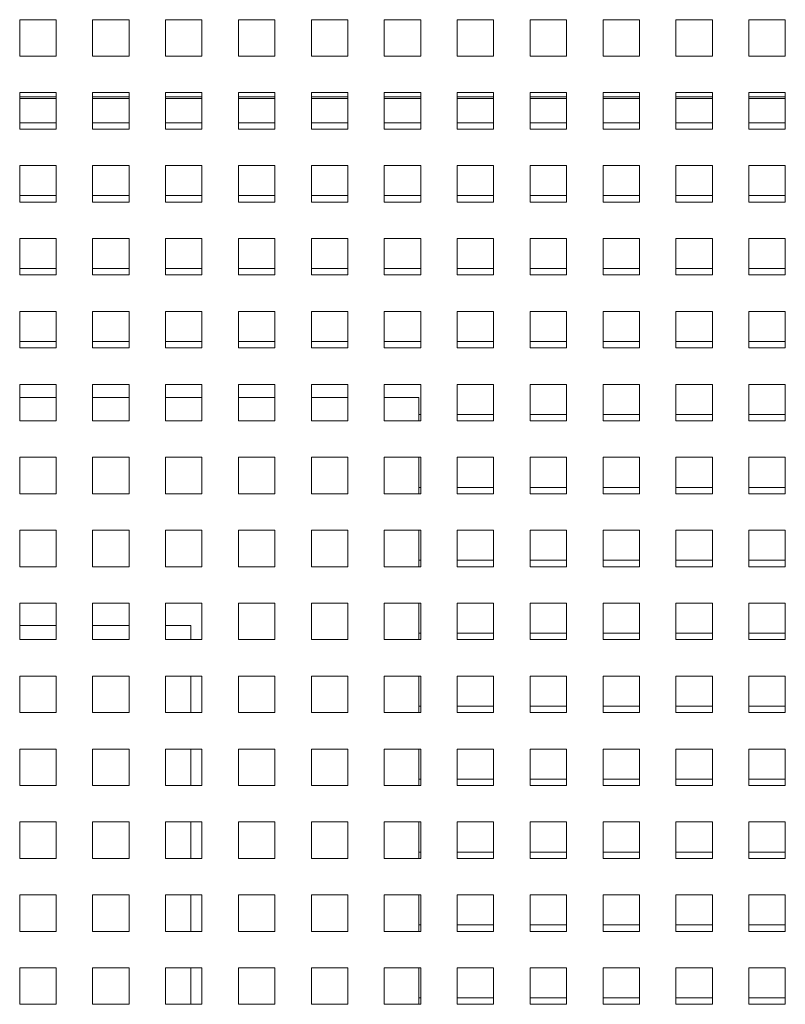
# Paper-space layout '2' of a CAD drawing. Header units: inches. Extents: x 1 to 109, y 1 to 85.
# Tile 12 of 136: x 53.86 to 57.36, y 19.4 to 23.9. Entities that reach past the tile are written whole.
import ezdxf

# ---------------------------------------------------------------- set-up
doc = ezdxf.new("R2010")
doc.units = ezdxf.units.IN
doc.header["$MEASUREMENT"] = 0

psp = doc.layouts.new('2')

# ---------------------------------------------------------------- linework, layer by layer
at = {"color": 7, "linetype": 'Continuous', "lineweight": 15, "ltscale": 5}
for p, q in [((54.0284, 23.9038), (53.8617, 23.9038)), ((53.8617, 23.9038), (53.8617, 23.7371)), ((54.0284, 23.7371), (54.0284, 23.9038)), ((54.3617, 23.9038), (54.1951, 23.9038)), ((54.1951, 23.9038), (54.1951, 23.7371)), ((54.3617, 23.7371), (54.3617, 23.9038)), ((54.6951, 23.9038), (54.5284, 23.9038)), ((54.5284, 23.9038), (54.5284, 23.7371)), ((54.6951, 23.7371), (54.6951, 23.9038)), ((55.0284, 23.9038), (54.8617, 23.9038)), ((54.8617, 23.9038), (54.8617, 23.7371)), ((55.0284, 23.7371), (55.0284, 23.9038)), ((55.3617, 23.9038), (55.1951, 23.9038)), ((55.1951, 23.9038), (55.1951, 23.7371)), ((55.3617, 23.7371), (55.3617, 23.9038)), ((55.6951, 23.9038), (55.5284, 23.9038)), ((55.5284, 23.9038), (55.5284, 23.7371)), ((55.6951, 23.7371), (55.6951, 23.9038)), ((56.0284, 23.9038), (55.8617, 23.9038)), ((55.8617, 23.9038), (55.8617, 23.7371)), ((56.0284, 23.7371), (56.0284, 23.9038)), ((56.3617, 23.9038), (56.1951, 23.9038)), ((56.1951, 23.9038), (56.1951, 23.7371)), ((56.3617, 23.7371), (56.3617, 23.9038)), ((56.6951, 23.9038), (56.5284, 23.9038)), ((56.5284, 23.9038), (56.5284, 23.7371)), ((56.6951, 23.7371), (56.6951, 23.9038)), ((57.0284, 23.9038), (56.8617, 23.9038)), ((56.8617, 23.9038), (56.8617, 23.7371)), ((57.0284, 23.7371), (57.0284, 23.9038)), ((57.3617, 23.9038), (57.1951, 23.9038)), ((57.1951, 23.9038), (57.1951, 23.7371)), ((57.3617, 23.7371), (57.3617, 23.9038)), ((53.8617, 23.7371), (54.0284, 23.7371)), ((54.1951, 23.7371), (54.3617, 23.7371)), ((54.5284, 23.7371), (54.6951, 23.7371)), ((54.8617, 23.7371), (55.0284, 23.7371)), ((55.1951, 23.7371), (55.3617, 23.7371)), ((55.5284, 23.7371), (55.6951, 23.7371)), ((55.8617, 23.7371), (56.0284, 23.7371)), ((56.1951, 23.7371), (56.3617, 23.7371)), ((56.5284, 23.7371), (56.6951, 23.7371)), ((56.8617, 23.7371), (57.0284, 23.7371)), ((57.1951, 23.7371), (57.3617, 23.7371)), ((54.0284, 23.5704), (53.8617, 23.5704)), ((53.8617, 23.5704), (53.8617, 23.4038)), ((53.8617, 23.5429), (54.0284, 23.5429)), ((54.0284, 23.4038), (54.0284, 23.5704)), ((54.3617, 23.5704), (54.1951, 23.5704)), ((54.1951, 23.5704), (54.1951, 23.4038)), ((54.1951, 23.5429), (54.3617, 23.5429)), ((54.3617, 23.4038), (54.3617, 23.5704)), ((54.6951, 23.5704), (54.5284, 23.5704)), ((54.5284, 23.5704), (54.5284, 23.4038)), ((54.5284, 23.5429), (54.6951, 23.5429)), ((54.6951, 23.4038), (54.6951, 23.5704)), ((55.0284, 23.5704), (54.8617, 23.5704)), ((54.8617, 23.5704), (54.8617, 23.4038)), ((54.8617, 23.5429), (55.0284, 23.5429)), ((55.0284, 23.4038), (55.0284, 23.5704)), ((55.3617, 23.5704), (55.1951, 23.5704)), ((55.1951, 23.5704), (55.1951, 23.4038)), ((55.1951, 23.5429), (55.3617, 23.5429)), ((55.3617, 23.4038), (55.3617, 23.5704)), ((55.6951, 23.5704), (55.5284, 23.5704)), ((55.5284, 23.5704), (55.5284, 23.4038)), ((55.5284, 23.5429), (55.6951, 23.5429)), ((55.6951, 23.4038), (55.6951, 23.5704)), ((56.0284, 23.5704), (55.8617, 23.5704)), ((55.8617, 23.5704), (55.8617, 23.4038)), ((55.8617, 23.5429), (56.0284, 23.5429)), ((56.0284, 23.4038), (56.0284, 23.5704)), ((56.3617, 23.5704), (56.1951, 23.5704)), ((56.1951, 23.5704), (56.1951, 23.4038)), ((56.1951, 23.5429), (56.3617, 23.5429)), ((56.3617, 23.4038), (56.3617, 23.5704)), ((56.6951, 23.5704), (56.5284, 23.5704)), ((56.5284, 23.5704), (56.5284, 23.4038)), ((56.5284, 23.5429), (56.6951, 23.5429)), ((56.6951, 23.4038), (56.6951, 23.5704)), ((57.0284, 23.5704), (56.8617, 23.5704)), ((56.8617, 23.5704), (56.8617, 23.4038)), ((56.8617, 23.5429), (57.0284, 23.5429)), ((57.0284, 23.4038), (57.0284, 23.5704)), ((57.3617, 23.5704), (57.1951, 23.5704)), ((57.1951, 23.5704), (57.1951, 23.4038)), ((57.1951, 23.5429), (57.3617, 23.5429)), ((57.3617, 23.4038), (57.3617, 23.5704)), ((53.8617, 23.4038), (54.0284, 23.4038)), ((54.0284, 23.4329), (53.8619, 23.4329)), ((53.8619, 23.4329), (53.8619, 23.4038)), ((54.1951, 23.4038), (54.3617, 23.4038)), ((54.3617, 23.4329), (54.1952, 23.4329)), ((54.1952, 23.4329), (54.1952, 23.4038)), ((54.5284, 23.4038), (54.6951, 23.4038)), ((54.6951, 23.4329), (54.5286, 23.4329)), ((54.5286, 23.4329), (54.5286, 23.4038)), ((54.8617, 23.4038), (55.0284, 23.4038)), ((55.0284, 23.4329), (54.8619, 23.4329)), ((54.8619, 23.4329), (54.8619, 23.4038)), ((55.1951, 23.4038), (55.3617, 23.4038)), ((55.3617, 23.4329), (55.1952, 23.4329)), ((55.1952, 23.4329), (55.1952, 23.4038)), ((55.5284, 23.4038), (55.6951, 23.4038)), ((55.6951, 23.4329), (55.5286, 23.4329)), ((55.5286, 23.4329), (55.5286, 23.4038)), ((55.8617, 23.4038), (56.0284, 23.4038)), ((56.0284, 23.4329), (55.8619, 23.4329)), ((55.8619, 23.4329), (55.8619, 23.4038)), ((56.1951, 23.4038), (56.3617, 23.4038)), ((56.3617, 23.4329), (56.1952, 23.4329)), ((56.1952, 23.4329), (56.1952, 23.4038)), ((56.5284, 23.4038), (56.6951, 23.4038)), ((56.6951, 23.4329), (56.5286, 23.4329)), ((56.5286, 23.4329), (56.5286, 23.4038)), ((56.8617, 23.4038), (57.0284, 23.4038)), ((57.0284, 23.4329), (56.8619, 23.4329)), ((56.8619, 23.4329), (56.8619, 23.4038)), ((57.1951, 23.4038), (57.3617, 23.4038)), ((57.3617, 23.4329), (57.1952, 23.4329)), ((57.1952, 23.4329), (57.1952, 23.4038)), ((54.0284, 23.2371), (53.8617, 23.2371)), ((53.8617, 23.2371), (53.8617, 23.0704)), ((54.0284, 23.0704), (54.0284, 23.2371)), ((54.3617, 23.2371), (54.1951, 23.2371)), ((54.1951, 23.2371), (54.1951, 23.0704)), ((54.3617, 23.0704), (54.3617, 23.2371)), ((54.6951, 23.2371), (54.5284, 23.2371)), ((54.5284, 23.2371), (54.5284, 23.0704)), ((54.6951, 23.0704), (54.6951, 23.2371)), ((55.0284, 23.2371), (54.8617, 23.2371)), ((54.8617, 23.2371), (54.8617, 23.0704)), ((55.0284, 23.0704), (55.0284, 23.2371)), ((55.3617, 23.2371), (55.1951, 23.2371)), ((55.1951, 23.2371), (55.1951, 23.0704)), ((55.3617, 23.0704), (55.3617, 23.2371)), ((55.6951, 23.2371), (55.5284, 23.2371)), ((55.5284, 23.2371), (55.5284, 23.0704)), ((55.6951, 23.0704), (55.6951, 23.2371)), ((56.0284, 23.2371), (55.8617, 23.2371)), ((55.8617, 23.2371), (55.8617, 23.0704)), ((56.0284, 23.0704), (56.0284, 23.2371)), ((56.3617, 23.2371), (56.1951, 23.2371)), ((56.1951, 23.2371), (56.1951, 23.0704)), ((56.3617, 23.0704), (56.3617, 23.2371)), ((56.6951, 23.2371), (56.5284, 23.2371)), ((56.5284, 23.2371), (56.5284, 23.0704)), ((56.6951, 23.0704), (56.6951, 23.2371)), ((57.0284, 23.2371), (56.8617, 23.2371)), ((56.8617, 23.2371), (56.8617, 23.0704)), ((57.0284, 23.0704), (57.0284, 23.2371)), ((57.3617, 23.2371), (57.1951, 23.2371)), ((57.1951, 23.2371), (57.1951, 23.0704)), ((57.3617, 23.0704), (57.3617, 23.2371)), ((54.0284, 23.0996), (53.8619, 23.0996)), ((53.8619, 23.0996), (53.8619, 23.0704)), ((54.3617, 23.0996), (54.1952, 23.0996)), ((54.1952, 23.0996), (54.1952, 23.0704)), ((54.6951, 23.0996), (54.5286, 23.0996)), ((54.5286, 23.0996), (54.5286, 23.0704)), ((55.0284, 23.0996), (54.8619, 23.0996)), ((54.8619, 23.0996), (54.8619, 23.0704)), ((55.3617, 23.0996), (55.1952, 23.0996)), ((55.1952, 23.0996), (55.1952, 23.0704)), ((55.6951, 23.0996), (55.5286, 23.0996)), ((55.5286, 23.0996), (55.5286, 23.0704)), ((56.0284, 23.0996), (55.8619, 23.0996)), ((55.8619, 23.0996), (55.8619, 23.0704)), ((56.3617, 23.0996), (56.1952, 23.0996)), ((56.1952, 23.0996), (56.1952, 23.0704)), ((56.6951, 23.0996), (56.5286, 23.0996)), ((56.5286, 23.0996), (56.5286, 23.0704)), ((57.0284, 23.0996), (56.8619, 23.0996)), ((56.8619, 23.0996), (56.8619, 23.0704)), ((57.3617, 23.0996), (57.1952, 23.0996)), ((57.1952, 23.0996), (57.1952, 23.0704)), ((53.8617, 23.0704), (54.0284, 23.0704)), ((54.1951, 23.0704), (54.3617, 23.0704)), ((54.5284, 23.0704), (54.6951, 23.0704)), ((54.8617, 23.0704), (55.0284, 23.0704)), ((55.1951, 23.0704), (55.3617, 23.0704)), ((55.5284, 23.0704), (55.6951, 23.0704)), ((55.8617, 23.0704), (56.0284, 23.0704)), ((56.1951, 23.0704), (56.3617, 23.0704)), ((56.5284, 23.0704), (56.6951, 23.0704)), ((56.8617, 23.0704), (57.0284, 23.0704)), ((57.1951, 23.0704), (57.3617, 23.0704)), ((54.0284, 22.9038), (53.8617, 22.9038)), ((53.8617, 22.9038), (53.8617, 22.7371)), ((54.0284, 22.7371), (54.0284, 22.9038)), ((54.3617, 22.9038), (54.1951, 22.9038)), ((54.1951, 22.9038), (54.1951, 22.7371)), ((54.3617, 22.7371), (54.3617, 22.9038)), ((54.6951, 22.9038), (54.5284, 22.9038)), ((54.5284, 22.9038), (54.5284, 22.7371)), ((54.6951, 22.7371), (54.6951, 22.9038)), ((55.0284, 22.9038), (54.8617, 22.9038)), ((54.8617, 22.9038), (54.8617, 22.7371)), ((55.0284, 22.7371), (55.0284, 22.9038)), ((55.3617, 22.9038), (55.1951, 22.9038)), ((55.1951, 22.9038), (55.1951, 22.7371)), ((55.3617, 22.7371), (55.3617, 22.9038)), ((55.6951, 22.9038), (55.5284, 22.9038)), ((55.5284, 22.9038), (55.5284, 22.7371)), ((55.6951, 22.7371), (55.6951, 22.9038)), ((56.0284, 22.9038), (55.8617, 22.9038)), ((55.8617, 22.9038), (55.8617, 22.7371)), ((56.0284, 22.7371), (56.0284, 22.9038)), ((56.3617, 22.9038), (56.1951, 22.9038)), ((56.1951, 22.9038), (56.1951, 22.7371)), ((56.3617, 22.7371), (56.3617, 22.9038)), ((56.6951, 22.9038), (56.5284, 22.9038)), ((56.5284, 22.9038), (56.5284, 22.7371)), ((56.6951, 22.7371), (56.6951, 22.9038)), ((57.0284, 22.9038), (56.8617, 22.9038)), ((56.8617, 22.9038), (56.8617, 22.7371)), ((57.0284, 22.7371), (57.0284, 22.9038)), ((57.3617, 22.9038), (57.1951, 22.9038)), ((57.1951, 22.9038), (57.1951, 22.7371)), ((57.3617, 22.7371), (57.3617, 22.9038)), ((53.8617, 22.7371), (54.0284, 22.7371)), ((53.8619, 22.7663), (53.8619, 22.7371)), ((54.0284, 22.7663), (53.8619, 22.7663)), ((54.1951, 22.7371), (54.3617, 22.7371)), ((54.1952, 22.7663), (54.1952, 22.7371)), ((54.3617, 22.7663), (54.1952, 22.7663)), ((54.5284, 22.7371), (54.6951, 22.7371)), ((54.5286, 22.7663), (54.5286, 22.7371)), ((54.6951, 22.7663), (54.5286, 22.7663)), ((54.8617, 22.7371), (55.0284, 22.7371)), ((55.0284, 22.7663), (54.8619, 22.7663)), ((54.8619, 22.7663), (54.8619, 22.7371)), ((55.1951, 22.7371), (55.3617, 22.7371)), ((55.1952, 22.7663), (55.1952, 22.7371)), ((55.3617, 22.7663), (55.1952, 22.7663)), ((55.5284, 22.7371), (55.6951, 22.7371)), ((55.5286, 22.7663), (55.5286, 22.7371)), ((55.6951, 22.7663), (55.5286, 22.7663)), ((55.8617, 22.7371), (56.0284, 22.7371)), ((55.8619, 22.7663), (55.8619, 22.7371)), ((56.0284, 22.7663), (55.8619, 22.7663)), ((56.1951, 22.7371), (56.3617, 22.7371)), ((56.1952, 22.7663), (56.1952, 22.7371)), ((56.3617, 22.7663), (56.1952, 22.7663)), ((56.5284, 22.7371), (56.6951, 22.7371)), ((56.5286, 22.7663), (56.5286, 22.7371)), ((56.6951, 22.7663), (56.5286, 22.7663)), ((56.8617, 22.7371), (57.0284, 22.7371)), ((56.8619, 22.7663), (56.8619, 22.7371)), ((57.0284, 22.7663), (56.8619, 22.7663)), ((57.1951, 22.7371), (57.3617, 22.7371)), ((57.3617, 22.7663), (57.1952, 22.7663)), ((57.1952, 22.7663), (57.1952, 22.7371)), ((54.0284, 22.5704), (53.8617, 22.5704)), ((53.8617, 22.5704), (53.8617, 22.4038)), ((54.0284, 22.4038), (54.0284, 22.5704)), ((54.3617, 22.5704), (54.1951, 22.5704)), ((54.1951, 22.5704), (54.1951, 22.4038)), ((54.3617, 22.4038), (54.3617, 22.5704)), ((54.6951, 22.5704), (54.5284, 22.5704)), ((54.5284, 22.5704), (54.5284, 22.4038)), ((54.6951, 22.4038), (54.6951, 22.5704)), ((55.0284, 22.5704), (54.8617, 22.5704)), ((54.8617, 22.5704), (54.8617, 22.4038)), ((55.0284, 22.4038), (55.0284, 22.5704)), ((55.3617, 22.5704), (55.1951, 22.5704)), ((55.1951, 22.5704), (55.1951, 22.4038)), ((55.3617, 22.4038), (55.3617, 22.5704)), ((55.6951, 22.5704), (55.5284, 22.5704)), ((55.5284, 22.5704), (55.5284, 22.4038)), ((55.6951, 22.4038), (55.6951, 22.5704)), ((56.0284, 22.5704), (55.8617, 22.5704)), ((55.8617, 22.5704), (55.8617, 22.4038)), ((56.0284, 22.4038), (56.0284, 22.5704)), ((56.3617, 22.5704), (56.1951, 22.5704)), ((56.1951, 22.5704), (56.1951, 22.4038)), ((56.3617, 22.4038), (56.3617, 22.5704)), ((56.6951, 22.5704), (56.5284, 22.5704)), ((56.5284, 22.5704), (56.5284, 22.4038)), ((56.6951, 22.4038), (56.6951, 22.5704)), ((57.0284, 22.5704), (56.8617, 22.5704)), ((56.8617, 22.5704), (56.8617, 22.4038)), ((57.0284, 22.4038), (57.0284, 22.5704)), ((57.3617, 22.5704), (57.1951, 22.5704)), ((57.1951, 22.5704), (57.1951, 22.4038)), ((57.3617, 22.4038), (57.3617, 22.5704)), ((54.0284, 22.4329), (53.8619, 22.4329)), ((53.8619, 22.4329), (53.8619, 22.4038)), ((54.3617, 22.4329), (54.1952, 22.4329)), ((54.1952, 22.4329), (54.1952, 22.4038)), ((54.6951, 22.4329), (54.5286, 22.4329)), ((54.5286, 22.4329), (54.5286, 22.4038)), ((55.0284, 22.4329), (54.8619, 22.4329)), ((54.8619, 22.4329), (54.8619, 22.4038)), ((55.3617, 22.4329), (55.1952, 22.4329)), ((55.1952, 22.4329), (55.1952, 22.4038)), ((55.6951, 22.4329), (55.5286, 22.4329)), ((55.5286, 22.4329), (55.5286, 22.4038)), ((56.0284, 22.4329), (55.8619, 22.4329)), ((55.8619, 22.4329), (55.8619, 22.4038)), ((56.3617, 22.4329), (56.1952, 22.4329)), ((56.1952, 22.4329), (56.1952, 22.4038)), ((56.6951, 22.4329), (56.5286, 22.4329)), ((56.5286, 22.4329), (56.5286, 22.4038)), ((57.0284, 22.4329), (56.8619, 22.4329)), ((56.8619, 22.4329), (56.8619, 22.4038)), ((57.3617, 22.4329), (57.1952, 22.4329)), ((57.1952, 22.4329), (57.1952, 22.4038)), ((53.8617, 22.4038), (54.0284, 22.4038)), ((54.1951, 22.4038), (54.3617, 22.4038)), ((54.5284, 22.4038), (54.6951, 22.4038)), ((54.8617, 22.4038), (55.0284, 22.4038)), ((55.1951, 22.4038), (55.3617, 22.4038)), ((55.5284, 22.4038), (55.6951, 22.4038)), ((55.8617, 22.4038), (56.0284, 22.4038)), ((56.1951, 22.4038), (56.3617, 22.4038)), ((56.5284, 22.4038), (56.6951, 22.4038)), ((56.8617, 22.4038), (57.0284, 22.4038)), ((57.1951, 22.4038), (57.3617, 22.4038)), ((54.0284, 22.2371), (53.8617, 22.2371)), ((53.8617, 22.2371), (53.8617, 22.0704)), ((54.0284, 22.0704), (54.0284, 22.2371)), ((54.3617, 22.2371), (54.1951, 22.2371)), ((54.1951, 22.2371), (54.1951, 22.0704)), ((54.3617, 22.0704), (54.3617, 22.2371)), ((54.6951, 22.2371), (54.5284, 22.2371)), ((54.5284, 22.2371), (54.5284, 22.0704)), ((54.6951, 22.0704), (54.6951, 22.2371)), ((55.0284, 22.2371), (54.8617, 22.2371)), ((54.8617, 22.2371), (54.8617, 22.0704)), ((55.0284, 22.0704), (55.0284, 22.2371)), ((55.3617, 22.2371), (55.1951, 22.2371)), ((55.1951, 22.2371), (55.1951, 22.0704)), ((55.3617, 22.0704), (55.3617, 22.2371)), ((55.6951, 22.2371), (55.5284, 22.2371)), ((55.5284, 22.2371), (55.5284, 22.0704)), ((55.6951, 22.0704), (55.6951, 22.2371)), ((56.0284, 22.2371), (55.8617, 22.2371)), ((55.8617, 22.2371), (55.8617, 22.0704)), ((56.0284, 22.0704), (56.0284, 22.2371)), ((56.3617, 22.2371), (56.1951, 22.2371)), ((56.1951, 22.2371), (56.1951, 22.0704)), ((56.3617, 22.0704), (56.3617, 22.2371)), ((56.6951, 22.2371), (56.5284, 22.2371)), ((56.5284, 22.2371), (56.5284, 22.0704)), ((56.6951, 22.0704), (56.6951, 22.2371)), ((57.0284, 22.2371), (56.8617, 22.2371)), ((56.8617, 22.2371), (56.8617, 22.0704)), ((57.0284, 22.0704), (57.0284, 22.2371)), ((57.3617, 22.2371), (57.1951, 22.2371)), ((57.1951, 22.2371), (57.1951, 22.0704)), ((57.3617, 22.0704), (57.3617, 22.2371)), ((54.0284, 22.1763), (53.8617, 22.1763)), ((54.3617, 22.1763), (54.1951, 22.1763)), ((54.6951, 22.1763), (54.5284, 22.1763)), ((55.0284, 22.1763), (54.8617, 22.1763)), ((55.3617, 22.1763), (55.1951, 22.1763)), ((55.6859, 22.1763), (55.5284, 22.1763)), ((55.6859, 22.1763), (55.6859, 22.0704)), ((55.6951, 22.0996), (55.6859, 22.0996)), ((56.0284, 22.0996), (55.8619, 22.0996)), ((55.8619, 22.0996), (55.8619, 22.0704)), ((56.3617, 22.0996), (56.1952, 22.0996)), ((56.1952, 22.0996), (56.1952, 22.0704)), ((56.6951, 22.0996), (56.5286, 22.0996)), ((56.5286, 22.0996), (56.5286, 22.0704)), ((57.0284, 22.0996), (56.8619, 22.0996)), ((56.8619, 22.0996), (56.8619, 22.0704)), ((57.3617, 22.0996), (57.1952, 22.0996)), ((57.1952, 22.0996), (57.1952, 22.0704)), ((53.8617, 22.0704), (54.0284, 22.0704)), ((54.1951, 22.0704), (54.3617, 22.0704)), ((54.5284, 22.0704), (54.6951, 22.0704)), ((54.8617, 22.0704), (55.0284, 22.0704)), ((55.1951, 22.0704), (55.3617, 22.0704)), ((55.5284, 22.0704), (55.6951, 22.0704)), ((55.8617, 22.0704), (56.0284, 22.0704)), ((56.1951, 22.0704), (56.3617, 22.0704)), ((56.5284, 22.0704), (56.6951, 22.0704)), ((56.8617, 22.0704), (57.0284, 22.0704)), ((57.1951, 22.0704), (57.3617, 22.0704)), ((54.0284, 21.9038), (53.8617, 21.9038)), ((53.8617, 21.9038), (53.8617, 21.7371)), ((54.0284, 21.7371), (54.0284, 21.9038)), ((54.3617, 21.9038), (54.1951, 21.9038)), ((54.1951, 21.9038), (54.1951, 21.7371)), ((54.3617, 21.7371), (54.3617, 21.9038)), ((54.6951, 21.9038), (54.5284, 21.9038)), ((54.5284, 21.9038), (54.5284, 21.7371)), ((54.6951, 21.7371), (54.6951, 21.9038)), ((55.0284, 21.9038), (54.8617, 21.9038)), ((54.8617, 21.9038), (54.8617, 21.7371)), ((55.0284, 21.7371), (55.0284, 21.9038)), ((55.3617, 21.9038), (55.1951, 21.9038)), ((55.1951, 21.9038), (55.1951, 21.7371)), ((55.3617, 21.7371), (55.3617, 21.9038)), ((55.6951, 21.9038), (55.5284, 21.9038)), ((55.5284, 21.9038), (55.5284, 21.7371)), ((55.6859, 21.9038), (55.6859, 21.7371)), ((55.6951, 21.7371), (55.6951, 21.9038)), ((56.0284, 21.9038), (55.8617, 21.9038)), ((55.8617, 21.9038), (55.8617, 21.7371)), ((56.0284, 21.7371), (56.0284, 21.9038)), ((56.3617, 21.9038), (56.1951, 21.9038)), ((56.1951, 21.9038), (56.1951, 21.7371)), ((56.3617, 21.7371), (56.3617, 21.9038)), ((56.6951, 21.9038), (56.5284, 21.9038)), ((56.5284, 21.9038), (56.5284, 21.7371)), ((56.6951, 21.7371), (56.6951, 21.9038)), ((57.0284, 21.9038), (56.8617, 21.9038)), ((56.8617, 21.9038), (56.8617, 21.7371)), ((57.0284, 21.7371), (57.0284, 21.9038)), ((57.3617, 21.9038), (57.1951, 21.9038)), ((57.1951, 21.9038), (57.1951, 21.7371)), ((57.3617, 21.7371), (57.3617, 21.9038)), ((53.8617, 21.7371), (54.0284, 21.7371)), ((54.1951, 21.7371), (54.3617, 21.7371)), ((54.5284, 21.7371), (54.6951, 21.7371)), ((54.8617, 21.7371), (55.0284, 21.7371)), ((55.1951, 21.7371), (55.3617, 21.7371)), ((55.5284, 21.7371), (55.6951, 21.7371)), ((55.6951, 21.7663), (55.6859, 21.7663)), ((55.8617, 21.7371), (56.0284, 21.7371)), ((56.0284, 21.7663), (55.8619, 21.7663)), ((55.8619, 21.7663), (55.8619, 21.7371)), ((56.1951, 21.7371), (56.3617, 21.7371)), ((56.3617, 21.7663), (56.1952, 21.7663)), ((56.1952, 21.7663), (56.1952, 21.7371)), ((56.5284, 21.7371), (56.6951, 21.7371)), ((56.6951, 21.7663), (56.5286, 21.7663)), ((56.5286, 21.7663), (56.5286, 21.7371)), ((56.8617, 21.7371), (57.0284, 21.7371)), ((57.0284, 21.7663), (56.8619, 21.7663)), ((56.8619, 21.7663), (56.8619, 21.7371)), ((57.1951, 21.7371), (57.3617, 21.7371)), ((57.3617, 21.7663), (57.1952, 21.7663)), ((57.1952, 21.7663), (57.1952, 21.7371)), ((54.0284, 21.5704), (53.8617, 21.5704)), ((53.8617, 21.5704), (53.8617, 21.4038)), ((54.0284, 21.4038), (54.0284, 21.5704)), ((54.3617, 21.5704), (54.1951, 21.5704)), ((54.1951, 21.5704), (54.1951, 21.4038)), ((54.3617, 21.4038), (54.3617, 21.5704)), ((54.6951, 21.5704), (54.5284, 21.5704)), ((54.5284, 21.5704), (54.5284, 21.4038)), ((54.6951, 21.4038), (54.6951, 21.5704)), ((55.0284, 21.5704), (54.8617, 21.5704)), ((54.8617, 21.5704), (54.8617, 21.4038)), ((55.0284, 21.4038), (55.0284, 21.5704)), ((55.3617, 21.5704), (55.1951, 21.5704)), ((55.1951, 21.5704), (55.1951, 21.4038)), ((55.3617, 21.4038), (55.3617, 21.5704)), ((55.6951, 21.5704), (55.5284, 21.5704)), ((55.5284, 21.5704), (55.5284, 21.4038)), ((55.6859, 21.5704), (55.6859, 21.4038)), ((55.6951, 21.4038), (55.6951, 21.5704)), ((56.0284, 21.5704), (55.8617, 21.5704)), ((55.8617, 21.5704), (55.8617, 21.4038)), ((56.0284, 21.4038), (56.0284, 21.5704)), ((56.3617, 21.5704), (56.1951, 21.5704)), ((56.1951, 21.5704), (56.1951, 21.4038)), ((56.3617, 21.4038), (56.3617, 21.5704)), ((56.6951, 21.5704), (56.5284, 21.5704)), ((56.5284, 21.5704), (56.5284, 21.4038)), ((56.6951, 21.4038), (56.6951, 21.5704)), ((57.0284, 21.5704), (56.8617, 21.5704)), ((56.8617, 21.5704), (56.8617, 21.4038)), ((57.0284, 21.4038), (57.0284, 21.5704)), ((57.3617, 21.5704), (57.1951, 21.5704)), ((57.1951, 21.5704), (57.1951, 21.4038)), ((57.3617, 21.4038), (57.3617, 21.5704)), ((55.6951, 21.4329), (55.6859, 21.4329)), ((56.0284, 21.4329), (55.8619, 21.4329)), ((55.8619, 21.4329), (55.8619, 21.4038)), ((56.3617, 21.4329), (56.1952, 21.4329)), ((56.1952, 21.4329), (56.1952, 21.4038)), ((56.6951, 21.4329), (56.5286, 21.4329)), ((56.5286, 21.4329), (56.5286, 21.4038)), ((57.0284, 21.4329), (56.8619, 21.4329)), ((56.8619, 21.4329), (56.8619, 21.4038)), ((57.3617, 21.4329), (57.1952, 21.4329)), ((57.1952, 21.4329), (57.1952, 21.4038)), ((53.8617, 21.4038), (54.0284, 21.4038)), ((54.1951, 21.4038), (54.3617, 21.4038)), ((54.5284, 21.4038), (54.6951, 21.4038)), ((54.8617, 21.4038), (55.0284, 21.4038)), ((55.1951, 21.4038), (55.3617, 21.4038)), ((55.5284, 21.4038), (55.6951, 21.4038)), ((55.8617, 21.4038), (56.0284, 21.4038)), ((56.1951, 21.4038), (56.3617, 21.4038)), ((56.5284, 21.4038), (56.6951, 21.4038)), ((56.8617, 21.4038), (57.0284, 21.4038)), ((57.1951, 21.4038), (57.3617, 21.4038)), ((54.0284, 21.2371), (53.8617, 21.2371)), ((53.8617, 21.2371), (53.8617, 21.0704)), ((54.0284, 21.0704), (54.0284, 21.2371)), ((54.3617, 21.2371), (54.1951, 21.2371)), ((54.1951, 21.2371), (54.1951, 21.0704)), ((54.3617, 21.0704), (54.3617, 21.2371)), ((54.6951, 21.2371), (54.5284, 21.2371)), ((54.5284, 21.2371), (54.5284, 21.0704)), ((54.6951, 21.0704), (54.6951, 21.2371)), ((55.0284, 21.2371), (54.8617, 21.2371)), ((54.8617, 21.2371), (54.8617, 21.0704)), ((55.0284, 21.0704), (55.0284, 21.2371)), ((55.3617, 21.2371), (55.1951, 21.2371)), ((55.1951, 21.2371), (55.1951, 21.0704)), ((55.3617, 21.0704), (55.3617, 21.2371)), ((55.6951, 21.2371), (55.5284, 21.2371)), ((55.5284, 21.2371), (55.5284, 21.0704)), ((55.6859, 21.2371), (55.6859, 21.0704)), ((55.6951, 21.0704), (55.6951, 21.2371)), ((56.0284, 21.2371), (55.8617, 21.2371)), ((55.8617, 21.2371), (55.8617, 21.0704)), ((56.0284, 21.0704), (56.0284, 21.2371)), ((56.3617, 21.2371), (56.1951, 21.2371)), ((56.1951, 21.2371), (56.1951, 21.0704)), ((56.3617, 21.0704), (56.3617, 21.2371)), ((56.6951, 21.2371), (56.5284, 21.2371)), ((56.5284, 21.2371), (56.5284, 21.0704)), ((56.6951, 21.0704), (56.6951, 21.2371)), ((57.0284, 21.2371), (56.8617, 21.2371)), ((56.8617, 21.2371), (56.8617, 21.0704)), ((57.0284, 21.0704), (57.0284, 21.2371)), ((57.3617, 21.2371), (57.1951, 21.2371)), ((57.1951, 21.2371), (57.1951, 21.0704)), ((57.3617, 21.0704), (57.3617, 21.2371)), ((53.8617, 21.1346), (54.0284, 21.1346)), ((54.1951, 21.1346), (54.3617, 21.1346)), ((54.5284, 21.1346), (54.6442, 21.1346)), ((54.6442, 21.1346), (54.6442, 21.0704)), ((53.8617, 21.0704), (54.0284, 21.0704)), ((54.1951, 21.0704), (54.3617, 21.0704)), ((54.5284, 21.0704), (54.6951, 21.0704)), ((54.8617, 21.0704), (55.0284, 21.0704)), ((55.1951, 21.0704), (55.3617, 21.0704)), ((55.5284, 21.0704), (55.6951, 21.0704)), ((55.6951, 21.0996), (55.6859, 21.0996)), ((55.8617, 21.0704), (56.0284, 21.0704)), ((56.0284, 21.0996), (55.8619, 21.0996)), ((55.8619, 21.0996), (55.8619, 21.0704)), ((56.1951, 21.0704), (56.3617, 21.0704)), ((56.3617, 21.0996), (56.1952, 21.0996)), ((56.1952, 21.0996), (56.1952, 21.0704)), ((56.5284, 21.0704), (56.6951, 21.0704)), ((56.6951, 21.0996), (56.5286, 21.0996)), ((56.5286, 21.0996), (56.5286, 21.0704)), ((56.8617, 21.0704), (57.0284, 21.0704)), ((57.0284, 21.0996), (56.8619, 21.0996)), ((56.8619, 21.0996), (56.8619, 21.0704)), ((57.1951, 21.0704), (57.3617, 21.0704)), ((57.3617, 21.0996), (57.1952, 21.0996)), ((57.1952, 21.0996), (57.1952, 21.0704)), ((54.0284, 20.9038), (53.8617, 20.9038)), ((53.8617, 20.9038), (53.8617, 20.7371)), ((54.0284, 20.7371), (54.0284, 20.9038)), ((54.3617, 20.9038), (54.1951, 20.9038)), ((54.1951, 20.9038), (54.1951, 20.7371)), ((54.3617, 20.7371), (54.3617, 20.9038)), ((54.6951, 20.9038), (54.5284, 20.9038)), ((54.5284, 20.9038), (54.5284, 20.7371)), ((54.6442, 20.9038), (54.6442, 20.7371)), ((54.6951, 20.7371), (54.6951, 20.9038)), ((55.0284, 20.9038), (54.8617, 20.9038)), ((54.8617, 20.9038), (54.8617, 20.7371)), ((55.0284, 20.7371), (55.0284, 20.9038)), ((55.3617, 20.9038), (55.1951, 20.9038)), ((55.1951, 20.9038), (55.1951, 20.7371)), ((55.3617, 20.7371), (55.3617, 20.9038)), ((55.6951, 20.9038), (55.5284, 20.9038)), ((55.5284, 20.9038), (55.5284, 20.7371)), ((55.6859, 20.9038), (55.6859, 20.7371)), ((55.6951, 20.7371), (55.6951, 20.9038)), ((56.0284, 20.9038), (55.8617, 20.9038)), ((55.8617, 20.9038), (55.8617, 20.7371)), ((56.0284, 20.7371), (56.0284, 20.9038)), ((56.3617, 20.9038), (56.1951, 20.9038)), ((56.1951, 20.9038), (56.1951, 20.7371)), ((56.3617, 20.7371), (56.3617, 20.9038)), ((56.6951, 20.9038), (56.5284, 20.9038)), ((56.5284, 20.9038), (56.5284, 20.7371)), ((56.6951, 20.7371), (56.6951, 20.9038)), ((57.0284, 20.9038), (56.8617, 20.9038)), ((56.8617, 20.9038), (56.8617, 20.7371)), ((57.0284, 20.7371), (57.0284, 20.9038)), ((57.3617, 20.9038), (57.1951, 20.9038)), ((57.1951, 20.9038), (57.1951, 20.7371)), ((57.3617, 20.7371), (57.3617, 20.9038)), ((55.6951, 20.7663), (55.6859, 20.7663)), ((56.0284, 20.7663), (55.8619, 20.7663)), ((55.8619, 20.7663), (55.8619, 20.7371)), ((56.3617, 20.7663), (56.1952, 20.7663)), ((56.1952, 20.7663), (56.1952, 20.7371)), ((56.6951, 20.7663), (56.5286, 20.7663)), ((56.5286, 20.7663), (56.5286, 20.7371)), ((57.0284, 20.7663), (56.8619, 20.7663)), ((56.8619, 20.7663), (56.8619, 20.7371)), ((57.3617, 20.7663), (57.1952, 20.7663)), ((57.1952, 20.7663), (57.1952, 20.7371)), ((53.8617, 20.7371), (54.0284, 20.7371)), ((54.1951, 20.7371), (54.3617, 20.7371)), ((54.5284, 20.7371), (54.6951, 20.7371)), ((54.8617, 20.7371), (55.0284, 20.7371)), ((55.1951, 20.7371), (55.3617, 20.7371)), ((55.5284, 20.7371), (55.6951, 20.7371)), ((55.8617, 20.7371), (56.0284, 20.7371)), ((56.1951, 20.7371), (56.3617, 20.7371)), ((56.5284, 20.7371), (56.6951, 20.7371)), ((56.8617, 20.7371), (57.0284, 20.7371)), ((57.1951, 20.7371), (57.3617, 20.7371)), ((54.0284, 20.5704), (53.8617, 20.5704)), ((53.8617, 20.5704), (53.8617, 20.4038)), ((54.0284, 20.4038), (54.0284, 20.5704)), ((54.3617, 20.5704), (54.1951, 20.5704)), ((54.1951, 20.5704), (54.1951, 20.4038)), ((54.3617, 20.4038), (54.3617, 20.5704)), ((54.6951, 20.5704), (54.5284, 20.5704)), ((54.5284, 20.5704), (54.5284, 20.4038)), ((54.6442, 20.5704), (54.6442, 20.4038)), ((54.6951, 20.4038), (54.6951, 20.5704)), ((55.0284, 20.5704), (54.8617, 20.5704)), ((54.8617, 20.5704), (54.8617, 20.4038)), ((55.0284, 20.4038), (55.0284, 20.5704)), ((55.3617, 20.5704), (55.1951, 20.5704)), ((55.1951, 20.5704), (55.1951, 20.4038)), ((55.3617, 20.4038), (55.3617, 20.5704)), ((55.6951, 20.5704), (55.5284, 20.5704)), ((55.5284, 20.5704), (55.5284, 20.4038)), ((55.6859, 20.5704), (55.6859, 20.4038)), ((55.6951, 20.4038), (55.6951, 20.5704)), ((56.0284, 20.5704), (55.8617, 20.5704)), ((55.8617, 20.5704), (55.8617, 20.4038)), ((56.0284, 20.4038), (56.0284, 20.5704)), ((56.3617, 20.5704), (56.1951, 20.5704)), ((56.1951, 20.5704), (56.1951, 20.4038)), ((56.3617, 20.4038), (56.3617, 20.5704)), ((56.6951, 20.5704), (56.5284, 20.5704)), ((56.5284, 20.5704), (56.5284, 20.4038)), ((56.6951, 20.4038), (56.6951, 20.5704)), ((57.0284, 20.5704), (56.8617, 20.5704)), ((56.8617, 20.5704), (56.8617, 20.4038)), ((57.0284, 20.4038), (57.0284, 20.5704)), ((57.3617, 20.5704), (57.1951, 20.5704)), ((57.1951, 20.5704), (57.1951, 20.4038)), ((57.3617, 20.4038), (57.3617, 20.5704)), ((55.6951, 20.4329), (55.6859, 20.4329)), ((56.0284, 20.4329), (55.8619, 20.4329)), ((55.8619, 20.4329), (55.8619, 20.4038)), ((56.3617, 20.4329), (56.1952, 20.4329)), ((56.1952, 20.4329), (56.1952, 20.4038)), ((56.6951, 20.4329), (56.5286, 20.4329)), ((56.5286, 20.4329), (56.5286, 20.4038)), ((57.0284, 20.4329), (56.8619, 20.4329)), ((56.8619, 20.4329), (56.8619, 20.4038)), ((57.3617, 20.4329), (57.1952, 20.4329)), ((57.1952, 20.4329), (57.1952, 20.4038)), ((53.8617, 20.4038), (54.0284, 20.4038)), ((54.1951, 20.4038), (54.3617, 20.4038)), ((54.5284, 20.4038), (54.6951, 20.4038)), ((54.8617, 20.4038), (55.0284, 20.4038)), ((55.1951, 20.4038), (55.3617, 20.4038)), ((55.5284, 20.4038), (55.6951, 20.4038)), ((55.8617, 20.4038), (56.0284, 20.4038)), ((56.1951, 20.4038), (56.3617, 20.4038)), ((56.5284, 20.4038), (56.6951, 20.4038)), ((56.8617, 20.4038), (57.0284, 20.4038)), ((57.1951, 20.4038), (57.3617, 20.4038)), ((54.0284, 20.2371), (53.8617, 20.2371)), ((53.8617, 20.2371), (53.8617, 20.0704)), ((54.0284, 20.0704), (54.0284, 20.2371)), ((54.3617, 20.2371), (54.1951, 20.2371)), ((54.1951, 20.2371), (54.1951, 20.0704)), ((54.3617, 20.0704), (54.3617, 20.2371)), ((54.6951, 20.2371), (54.5284, 20.2371)), ((54.5284, 20.2371), (54.5284, 20.0704)), ((54.6442, 20.2371), (54.6442, 20.0704)), ((54.6951, 20.0704), (54.6951, 20.2371)), ((55.0284, 20.2371), (54.8617, 20.2371)), ((54.8617, 20.2371), (54.8617, 20.0704)), ((55.0284, 20.0704), (55.0284, 20.2371)), ((55.3617, 20.2371), (55.1951, 20.2371)), ((55.1951, 20.2371), (55.1951, 20.0704)), ((55.3617, 20.0704), (55.3617, 20.2371)), ((55.6951, 20.2371), (55.5284, 20.2371)), ((55.5284, 20.2371), (55.5284, 20.0704)), ((55.6859, 20.2371), (55.6859, 20.0704)), ((55.6951, 20.0704), (55.6951, 20.2371)), ((56.0284, 20.2371), (55.8617, 20.2371)), ((55.8617, 20.2371), (55.8617, 20.0704)), ((56.0284, 20.0704), (56.0284, 20.2371)), ((56.3617, 20.2371), (56.1951, 20.2371)), ((56.1951, 20.2371), (56.1951, 20.0704)), ((56.3617, 20.0704), (56.3617, 20.2371)), ((56.6951, 20.2371), (56.5284, 20.2371)), ((56.5284, 20.2371), (56.5284, 20.0704)), ((56.6951, 20.0704), (56.6951, 20.2371)), ((57.0284, 20.2371), (56.8617, 20.2371)), ((56.8617, 20.2371), (56.8617, 20.0704)), ((57.0284, 20.0704), (57.0284, 20.2371)), ((57.3617, 20.2371), (57.1951, 20.2371)), ((57.1951, 20.2371), (57.1951, 20.0704)), ((57.3617, 20.0704), (57.3617, 20.2371)), ((53.8617, 20.0704), (54.0284, 20.0704)), ((54.1951, 20.0704), (54.3617, 20.0704)), ((54.5284, 20.0704), (54.6951, 20.0704)), ((54.8617, 20.0704), (55.0284, 20.0704)), ((55.1951, 20.0704), (55.3617, 20.0704)), ((55.5284, 20.0704), (55.6951, 20.0704)), ((55.6951, 20.0996), (55.6859, 20.0996)), ((55.8617, 20.0704), (56.0284, 20.0704)), ((56.0284, 20.0996), (55.8619, 20.0996)), ((55.8619, 20.0996), (55.8619, 20.0704)), ((56.1951, 20.0704), (56.3617, 20.0704)), ((56.3617, 20.0996), (56.1952, 20.0996)), ((56.1952, 20.0996), (56.1952, 20.0704)), ((56.5284, 20.0704), (56.6951, 20.0704)), ((56.6951, 20.0996), (56.5286, 20.0996)), ((56.5286, 20.0996), (56.5286, 20.0704)), ((56.8617, 20.0704), (57.0284, 20.0704)), ((57.0284, 20.0996), (56.8619, 20.0996)), ((56.8619, 20.0996), (56.8619, 20.0704)), ((57.1951, 20.0704), (57.3617, 20.0704)), ((57.3617, 20.0996), (57.1952, 20.0996)), ((57.1952, 20.0996), (57.1952, 20.0704)), ((54.0284, 19.9038), (53.8617, 19.9038)), ((53.8617, 19.9038), (53.8617, 19.7371)), ((54.0284, 19.7371), (54.0284, 19.9038)), ((54.3617, 19.9038), (54.1951, 19.9038)), ((54.1951, 19.9038), (54.1951, 19.7371)), ((54.3617, 19.7371), (54.3617, 19.9038)), ((54.6951, 19.9038), (54.5284, 19.9038)), ((54.5284, 19.9038), (54.5284, 19.7371)), ((54.6442, 19.9038), (54.6442, 19.7371)), ((54.6951, 19.7371), (54.6951, 19.9038)), ((55.0284, 19.9038), (54.8617, 19.9038)), ((54.8617, 19.9038), (54.8617, 19.7371)), ((55.0284, 19.7371), (55.0284, 19.9038)), ((55.3617, 19.9038), (55.1951, 19.9038)), ((55.1951, 19.9038), (55.1951, 19.7371)), ((55.3617, 19.7371), (55.3617, 19.9038)), ((55.6951, 19.9038), (55.5284, 19.9038)), ((55.5284, 19.9038), (55.5284, 19.7371)), ((55.6859, 19.9038), (55.6859, 19.7371)), ((55.6951, 19.7371), (55.6951, 19.9038)), ((56.0284, 19.9038), (55.8617, 19.9038)), ((55.8617, 19.9038), (55.8617, 19.7371)), ((56.0284, 19.7371), (56.0284, 19.9038)), ((56.3617, 19.9038), (56.1951, 19.9038)), ((56.1951, 19.9038), (56.1951, 19.7371)), ((56.3617, 19.7371), (56.3617, 19.9038)), ((56.6951, 19.9038), (56.5284, 19.9038)), ((56.5284, 19.9038), (56.5284, 19.7371)), ((56.6951, 19.7371), (56.6951, 19.9038)), ((57.0284, 19.9038), (56.8617, 19.9038)), ((56.8617, 19.9038), (56.8617, 19.7371)), ((57.0284, 19.7371), (57.0284, 19.9038)), ((57.3617, 19.9038), (57.1951, 19.9038)), ((57.1951, 19.9038), (57.1951, 19.7371)), ((57.3617, 19.7371), (57.3617, 19.9038)), ((55.6951, 19.7663), (55.6859, 19.7663)), ((56.0284, 19.7663), (55.8619, 19.7663)), ((55.8619, 19.7663), (55.8619, 19.7371)), ((56.3617, 19.7663), (56.1952, 19.7663)), ((56.1952, 19.7663), (56.1952, 19.7371)), ((56.6951, 19.7663), (56.5286, 19.7663)), ((56.5286, 19.7663), (56.5286, 19.7371)), ((57.0284, 19.7663), (56.8619, 19.7663)), ((56.8619, 19.7663), (56.8619, 19.7371)), ((57.3617, 19.7663), (57.1952, 19.7663)), ((57.1952, 19.7663), (57.1952, 19.7371)), ((53.8617, 19.7371), (54.0284, 19.7371)), ((54.1951, 19.7371), (54.3617, 19.7371)), ((54.5284, 19.7371), (54.6951, 19.7371)), ((54.8617, 19.7371), (55.0284, 19.7371)), ((55.1951, 19.7371), (55.3617, 19.7371)), ((55.5284, 19.7371), (55.6951, 19.7371)), ((55.8617, 19.7371), (56.0284, 19.7371)), ((56.1951, 19.7371), (56.3617, 19.7371)), ((56.5284, 19.7371), (56.6951, 19.7371)), ((56.8617, 19.7371), (57.0284, 19.7371)), ((57.1951, 19.7371), (57.3617, 19.7371)), ((54.0284, 19.5704), (53.8617, 19.5704)), ((53.8617, 19.5704), (53.8617, 19.4038)), ((54.0284, 19.4038), (54.0284, 19.5704)), ((54.3617, 19.5704), (54.1951, 19.5704)), ((54.1951, 19.5704), (54.1951, 19.4038)), ((54.3617, 19.4038), (54.3617, 19.5704)), ((54.6951, 19.5704), (54.5284, 19.5704)), ((54.5284, 19.5704), (54.5284, 19.4038)), ((54.6442, 19.5704), (54.6442, 19.4038)), ((54.6951, 19.4038), (54.6951, 19.5704)), ((55.0284, 19.5704), (54.8617, 19.5704)), ((54.8617, 19.5704), (54.8617, 19.4038)), ((55.0284, 19.4038), (55.0284, 19.5704)), ((55.3617, 19.5704), (55.1951, 19.5704)), ((55.1951, 19.5704), (55.1951, 19.4038)), ((55.3617, 19.4038), (55.3617, 19.5704)), ((55.6951, 19.5704), (55.5284, 19.5704)), ((55.5284, 19.5704), (55.5284, 19.4038)), ((55.6859, 19.5704), (55.6859, 19.4038)), ((55.6951, 19.4038), (55.6951, 19.5704)), ((56.0284, 19.5704), (55.8617, 19.5704)), ((55.8617, 19.5704), (55.8617, 19.4038)), ((56.0284, 19.4038), (56.0284, 19.5704)), ((56.3617, 19.5704), (56.1951, 19.5704)), ((56.1951, 19.5704), (56.1951, 19.4038)), ((56.3617, 19.4038), (56.3617, 19.5704)), ((56.6951, 19.5704), (56.5284, 19.5704)), ((56.5284, 19.5704), (56.5284, 19.4038)), ((56.6951, 19.4038), (56.6951, 19.5704)), ((57.0284, 19.5704), (56.8617, 19.5704)), ((56.8617, 19.5704), (56.8617, 19.4038)), ((57.0284, 19.4038), (57.0284, 19.5704)), ((57.3617, 19.5704), (57.1951, 19.5704)), ((57.1951, 19.5704), (57.1951, 19.4038)), ((57.3617, 19.4038), (57.3617, 19.5704)), ((53.8617, 19.4038), (54.0284, 19.4038)), ((54.1951, 19.4038), (54.3617, 19.4038)), ((54.5284, 19.4038), (54.6951, 19.4038)), ((54.8617, 19.4038), (55.0284, 19.4038)), ((55.1951, 19.4038), (55.3617, 19.4038)), ((55.5284, 19.4038), (55.6951, 19.4038)), ((55.6951, 19.4329), (55.6859, 19.4329)), ((55.8617, 19.4038), (56.0284, 19.4038)), ((56.0284, 19.4329), (55.8619, 19.4329)), ((55.8619, 19.4329), (55.8619, 19.4038)), ((56.1951, 19.4038), (56.3617, 19.4038)), ((56.3617, 19.4329), (56.1952, 19.4329)), ((56.1952, 19.4329), (56.1952, 19.4038)), ((56.5284, 19.4038), (56.6951, 19.4038)), ((56.6951, 19.4329), (56.5286, 19.4329)), ((56.5286, 19.4329), (56.5286, 19.4038)), ((56.8617, 19.4038), (57.0284, 19.4038)), ((57.0284, 19.4329), (56.8619, 19.4329)), ((56.8619, 19.4329), (56.8619, 19.4038)), ((57.1951, 19.4038), (57.3617, 19.4038)), ((57.3617, 19.4329), (57.1952, 19.4329)), ((57.1952, 19.4329), (57.1952, 19.4038))]:
    psp.add_line(p, q, dxfattribs=at)
at = {"color": 8, "linetype": 'Continuous', "lineweight": 15, "ltscale": 5}
for p, q in [((53.8617, 23.5513), (54.0284, 23.5513)), ((54.1951, 23.5513), (54.3617, 23.5513)), ((54.5284, 23.5513), (54.6951, 23.5513)), ((54.8617, 23.5513), (55.0284, 23.5513)), ((55.1951, 23.5513), (55.3617, 23.5513)), ((55.5284, 23.5513), (55.6951, 23.5513)), ((55.8617, 23.5513), (56.0284, 23.5513)), ((56.1951, 23.5513), (56.3617, 23.5513)), ((56.5284, 23.5513), (56.6951, 23.5513)), ((56.8617, 23.5513), (57.0284, 23.5513)), ((57.1951, 23.5513), (57.3617, 23.5513))]:
    psp.add_line(p, q, dxfattribs=at)

doc.saveas('drawing.dxf')
